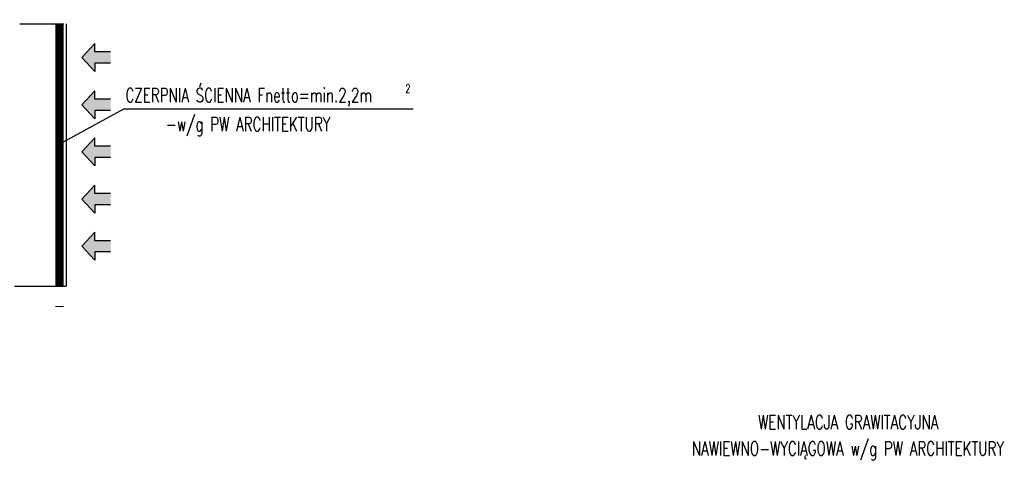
# Model space of a CAD drawing. Extents: x -7228 to 74941, y -112898 to 85621.
# Tile 185 of 256: x 20838 to 21777, y 34946 to 35367. Entities that reach past the tile are written whole.
import ezdxf

# ---------------------------------------------------------------- set-up
doc = ezdxf.new("R2010")
doc.units = 0
for name, color, linetype in [('E35', 6, 'CONTINUOUS'), ('m-went-nawiew', 152, 'CONTINUOUS'), ('m-went-odnośniki', 255, 'CONTINUOUS'), ('m-went-opis', 86, 'CONTINUOUS')]:
    doc.layers.add(name, color=color, linetype=linetype)
doc.styles.add('tab-bud$0$ROMANS', font='romans', dxfattribs={"width": 0.7})

# ---------------------------------------------------------------- blocks, each defined once
blk = doc.blocks.new('A$C57440DA0')
at = {"layer": 'm-went-nawiew'}
for points in [[(2676.69, -4391.25), (2676.69, -4380.56), (2661.57, -4380.56), (2661.57, -4372.54), (2649.11, -4385.9), (2661.57, -4399.26), (2661.57, -4391.25)], [(2676.69, -4436.25), (2676.69, -4425.56), (2661.57, -4425.56), (2661.57, -4417.54), (2649.11, -4430.9), (2661.57, -4444.26), (2661.57, -4436.25)], [(2676.69, -4481.25), (2676.69, -4470.56), (2661.57, -4470.56), (2661.57, -4462.54), (2649.11, -4475.9), (2661.57, -4489.26), (2661.57, -4481.25)], [(2676.69, -4526.25), (2676.69, -4515.56), (2661.57, -4515.56), (2661.57, -4507.54), (2649.11, -4520.9), (2661.57, -4534.26), (2661.57, -4526.25)], [(2676.69, -4571.25), (2676.69, -4560.56), (2661.57, -4560.56), (2661.57, -4552.54), (2649.11, -4565.9), (2661.57, -4579.26), (2661.57, -4571.25)]]:
    blk.add_hatch(color=256, dxfattribs=at).paths.add_polyline_path(points)
for p, q in [((2590, -4353.75), (2632, -4353.75)), ((2634.45, -4353.75), (2634.45, -4398.75)), ((2661.57, -4372.54), (2649.11, -4385.9)), ((2661.57, -4380.56), (2661.57, -4372.54)), ((2676.69, -4380.56), (2661.57, -4380.56)), ((2661.57, -4399.26), (2649.11, -4385.9)), ((2676.69, -4391.25), (2661.57, -4391.25)), ((2661.57, -4391.25), (2661.57, -4399.26)), ((2634.45, -4398.75), (2634.45, -4443.75)), ((2661.57, -4417.54), (2649.11, -4430.9)), ((2661.57, -4425.56), (2661.57, -4417.54)), ((2676.69, -4425.56), (2661.57, -4425.56)), ((2661.57, -4444.26), (2649.11, -4430.9)), ((2676.69, -4436.25), (2661.57, -4436.25)), ((2661.57, -4436.25), (2661.57, -4444.26)), ((2634.45, -4443.75), (2634.45, -4488.75)), ((2661.57, -4462.54), (2649.11, -4475.9)), ((2661.57, -4470.56), (2661.57, -4462.54)), ((2661.57, -4489.26), (2649.11, -4475.9)), ((2676.69, -4470.56), (2661.57, -4470.56)), ((2676.69, -4481.25), (2661.57, -4481.25)), ((2661.57, -4481.25), (2661.57, -4489.26)), ((2634.45, -4488.75), (2634.45, -4533.75)), ((2661.57, -4507.54), (2649.11, -4520.9)), ((2661.57, -4515.56), (2661.57, -4507.54)), ((2661.57, -4534.26), (2649.11, -4520.9)), ((2676.69, -4515.56), (2661.57, -4515.56)), ((2634.45, -4533.75), (2634.45, -4578.75)), ((2676.69, -4526.25), (2661.57, -4526.25)), ((2661.57, -4526.25), (2661.57, -4534.26)), ((2661.57, -4552.54), (2649.11, -4565.9)), ((2661.57, -4560.56), (2661.57, -4552.54)), ((2676.69, -4560.56), (2661.57, -4560.56)), ((2661.57, -4579.26), (2649.11, -4565.9)), ((2676.69, -4571.25), (2661.57, -4571.25)), ((2661.57, -4571.25), (2661.57, -4579.26)), ((2634.45, -4578.75), (2634.45, -4604)), ((2585, -4604), (2634.45, -4604))]:
    blk.add_line(p, q, dxfattribs=at)
at = {"layer": 'm-went-nawiew', "const_width": 8}
for points in [[(2628, -4353.75), (2628, -4398.75)], [(2628, -4398.75), (2628, -4443.75)], [(2628, -4443.75), (2628, -4488.75)], [(2628, -4488.75), (2628, -4533.75)], [(2628, -4533.75), (2628, -4578.75)], [(2628, -4578.75), (2628, -4604)], [(2628, -4623), (2628, -4623.75)]]:
    blk.add_lwpolyline(points, dxfattribs=at)
at = {"layer": 'm-went-odnośniki'}
for q in [(2628, -4468.5), (2965.28, -4434.71)]:
    blk.add_line((2689.51, -4434.71), q, dxfattribs=at)
at = {"layer": 'm-went-opis', "style": 'tab-bud$0$ROMANS', "width": 0.7}
for s, height, p in [('2', 8.07, (2957.67, -4419.43)), ('CZERPNIA ŚCIENNA Fnetto=min.2,2m', 13.4465, (2690.78, -4428.4)), ('-w/g PW ARCHITEKTURY', 13.4465, (2729.31, -4456.26)), ('WENTYLACJA GRAWITACYJNA', 13.4465, (3294.01, -4740.48)), ('NAWIEWNO-WYCIĄGOWA w/g PW ARCHITEKTURY', 13.4465, (3230.77, -4765.51))]:
    blk.add_text(s, height=height, rotation=0, dxfattribs=at).set_placement(p)

msp = doc.modelspace()

# ---------------------------------------------------------------- block references
at = {"layer": 'E35'}
msp.add_blockref('A$C57440DA0', (18248.5, 39716.472), dxfattribs=at)

doc.saveas('drawing.dxf')
